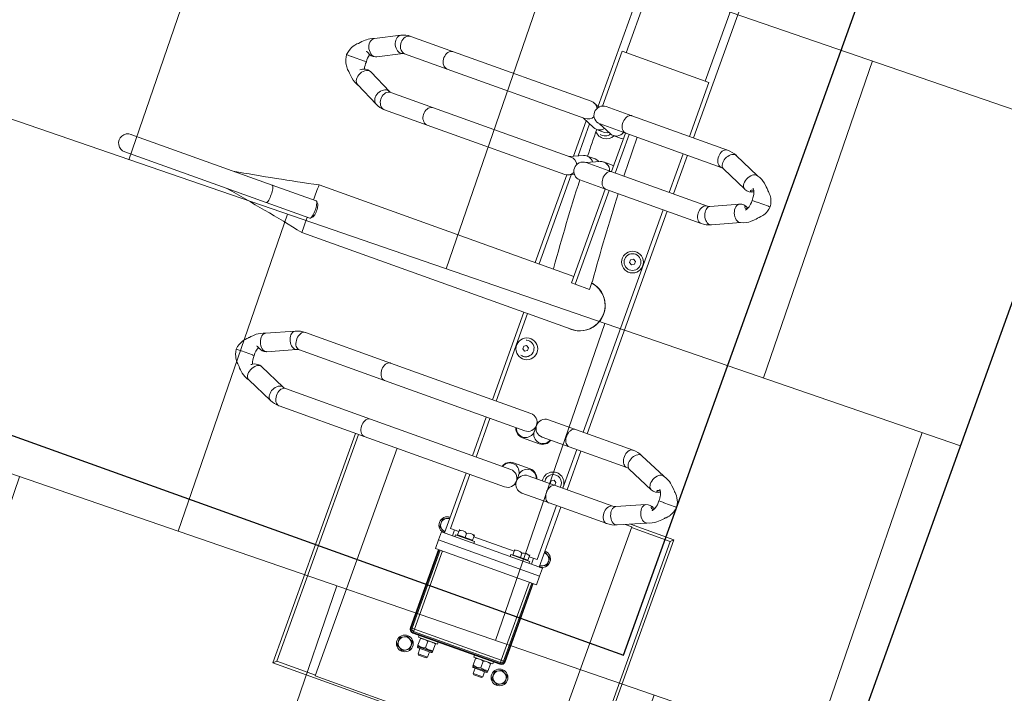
# Model space of a CAD drawing. Header units: metres. Extents: x 134157 to 138734, y 451157 to 455772.
# Tile 142 of 256: x 136406.363 to 136407.537, y 453384.84 to 453385.644. Entities that reach past the tile are written whole.
import ezdxf
from ezdxf import colors
from ezdxf.entities.mleader import LeaderData, LeaderLine
from ezdxf.math import Vec2, Vec3

# ---------------------------------------------------------------- set-up
doc = ezdxf.new("R2010")
doc.units = ezdxf.units.M
doc.linetypes.add('TR18X20__G2', pattern=[2.6, 1, -0.4, 0, -0.4, 0, -0.4, 0, -0.4])
doc.layers.add('-DR-alg-hulplijnen', color=210, linetype='Continuous', plot=False)
doc.layers.add('-DR-alg-hulplijnen aandachtspunten', color=210, linetype='Continuous', plot=False)
doc.layers.add('-DR-alg-hulplijnen kantverharding asflast nieuwe fietsstraat', color=7, linetype='Continuous', true_color=0xff9429, plot=False)
doc.layers.add('-DR-nw-gr-arc-gras', color=7, linetype='Continuous', true_color=0xb5d5a4)
for name, color, linetype in [('-DR-nw-inr-fietsparkeren Tulip Traverse', 2, 'Continuous'), ('-DR-nw-vh-band 18-20x25', 2, 'TR18X20__G2'), ('-DR-nw-vh-kantverharding', 3, 'Continuous'), ('VELOPA-FIG15', 1, 'Continuous'), ('VELOPA-FIG25', 1, 'Continuous')]:
    doc.layers.add(name, color=color, linetype=linetype)
doc.layers.add('-DR-nw-vh-arc-asfalt fietsstraat rood', color=7, linetype='Continuous', lineweight=9, true_color=0xdfbfc7)
doc.layers.add('-DR-nw-vh-arc-sbs kf bruinrood rabat halfsteens', color=7, linetype='Continuous', lineweight=9, true_color=0xb88485)
doc.layers.add('-DR-nw-vh-arc-tegels 300x300x45', color=253, linetype='Continuous', lineweight=9)
doc.styles.add('CE', font='txt', dxfattribs={"height": 1.8})

# ---------------------------------------------------------------- blocks, each defined once
blk = doc.blocks.new('Tulip Traverse voetplaat eenzijdig')
at = {"layer": '-DR-alg-hulplijnen', "ltscale": 30}
blk.add_lwpolyline([(3000, -1735), (3000, 190), (0, 190), (0, -1735)], close=True, dxfattribs=at)
at = {"layer": 'VELOPA-FIG15', "color": 252, "linetype": 'Continuous', "lineweight": 9}
for p, q in [((2945, -64), (2945, 64)), ((3055, 60), (3055, 59.3)), ((3055, 58), (3055, 59.3)), ((2322.5, 50), (2177.5, 50)), ((2935, 50), (2927.5, 50)), ((2956, 55), (3055, 55)), ((3055, 55), (3055, 58)), ((3055, 55), (3055, -55)), ((3058, 55), (3055, 55)), ((3059.3, 55), (3058, 55)), ((3060, 55), (3059.3, 55)), ((3073.5, 25.6), (3073.5, 44.4)), ((3073.5, -44.4), (3073.5, -25.6)), ((2322.5, -50), (2177.5, -50)), ((2935, -50), (2927.5, -50)), ((3055, -55), (2956, -55)), ((3055, -55), (3058, -55)), ((3055, -55), (3055, -58)), ((3055, -58), (3055, -59.3)), ((3059.3, -55), (3058, -55)), ((3060, -55), (3059.3, -55)), ((3055, -59.3), (3055, -60))]:
    blk.add_line(p, q, dxfattribs=at)
at = {"layer": 'VELOPA-FIG15', "color": 252, "linetype": 'Continuous', "lineweight": 9, "flags": 128}
for points in [[(2788.7, 121.5), (2788.4, 120.9), (2787.6, 119.9), (2786.5, 119.2), (2785.2, 118.6), (2783.6, 118.3), (2781.9, 118.2), (2780.1, 118.4), (2778.2, 118.8), (2776.3, 119.4), (2774.5, 120.2), (2772.9, 121.3), (2771.4, 122.4), (2770.2, 123.7), (2769.2, 125.1), (2768.6, 126.4), (2768.2, 127.8), (2768.2, 129.1), (2768.6, 130.3)], [(2836.3, 121.5), (2836.6, 120.9), (2837.4, 119.9), (2838.5, 119.2), (2839.8, 118.6), (2841.4, 118.3), (2843.1, 118.2), (2844.9, 118.4), (2846.8, 118.8), (2848.7, 119.4), (2850.5, 120.2), (2852.1, 121.3), (2853.6, 122.4), (2854.8, 123.7), (2855.8, 125.1), (2856.4, 126.4), (2856.8, 127.8), (2856.8, 129.1), (2856.4, 130.3)], [(2788, 118.1), (2787.8, 116.8), (2787.3, 115.5), (2786.4, 114.4), (2785.3, 113.3), (2783.9, 112.4), (2782.2, 111.7), (2780.4, 111.2), (2778.5, 110.9), (2776.5, 110.9), (2774.6, 111), (2772.7, 111.4), (2770.9, 112.1), (2769.4, 112.9), (2768.1, 113.8), (2767.1, 115), (2766.4, 116.2), (2766, 117.4), (2766, 118.1)], [(2837, 118.1), (2837.2, 116.8), (2837.7, 115.5), (2838.6, 114.4), (2839.7, 113.3), (2841.1, 112.4), (2842.8, 111.7), (2844.6, 111.2), (2846.5, 110.9), (2848.5, 110.9), (2850.4, 111), (2852.3, 111.4), (2854.1, 112.1), (2855.6, 112.9), (2856.9, 113.8), (2857.9, 115), (2858.6, 116.2), (2859, 117.4), (2859, 118.1)], [(2413.7, 106), (2413.4, 105.5), (2412.6, 104.5), (2411.5, 103.7), (2410.2, 103.1), (2408.6, 102.8), (2406.9, 102.7), (2405.1, 102.8), (2403.2, 103.2), (2401.3, 103.8), (2399.5, 104.7), (2397.9, 105.7), (2396.4, 106.9), (2395.2, 108.2), (2394.2, 109.6), (2393.6, 111), (2393.2, 112.4), (2393.2, 113.7), (2393.6, 114.9), (2393.6, 115)], [(2461.3, 106), (2461.6, 105.5), (2462.4, 104.5), (2463.5, 103.7), (2464.8, 103.1), (2466.4, 102.8), (2468.1, 102.7), (2469.9, 102.8), (2471.8, 103.2), (2473.7, 103.8), (2475.5, 104.7), (2477.1, 105.7), (2478.6, 106.9), (2479.8, 108.2), (2480.8, 109.6), (2481.4, 111), (2481.8, 112.4), (2481.8, 113.7), (2481.4, 114.9), (2481.4, 115)], [(2413, 102.9), (2412.8, 101.6), (2412.3, 100.3), (2411.4, 99.1), (2410.3, 98), (2408.9, 97.1), (2407.2, 96.4), (2405.4, 95.8), (2403.5, 95.5), (2401.5, 95.5), (2399.6, 95.7), (2397.7, 96.1), (2395.9, 96.7), (2394.4, 97.5), (2393.1, 98.5), (2392.1, 99.7), (2391.4, 100.9), (2391, 102.2), (2391, 102.9)], [(2462, 102.9), (2462.2, 101.6), (2462.7, 100.3), (2463.6, 99.1), (2464.7, 98), (2466.1, 97.1), (2467.8, 96.4), (2469.6, 95.8), (2471.5, 95.5), (2473.5, 95.5), (2475.4, 95.7), (2477.3, 96.1), (2479.1, 96.7), (2480.6, 97.5), (2481.9, 98.5), (2482.9, 99.7), (2483.6, 100.9), (2484, 102.2), (2484, 102.9)], [(2788, 45.1), (2787.8, 43.9), (2787.3, 42.6), (2786.4, 41.4), (2785.3, 40.4), (2783.9, 39.5), (2782.2, 38.8), (2780.4, 38.3), (2778.5, 38), (2776.5, 37.9), (2774.6, 38.1), (2772.7, 38.5), (2770.9, 39.1), (2769.4, 39.9), (2768.1, 40.9), (2767.1, 42), (2766.4, 43.2), (2766, 44.5), (2766, 45.1)], [(2837, 45.1), (2837.2, 43.9), (2837.7, 42.6), (2838.6, 41.4), (2839.7, 40.4), (2841.1, 39.5), (2842.8, 38.8), (2844.6, 38.3), (2846.5, 38), (2848.5, 37.9), (2850.4, 38.1), (2852.3, 38.5), (2854.1, 39.1), (2855.6, 39.9), (2856.9, 40.9), (2857.9, 42), (2858.6, 43.2), (2859, 44.5), (2859, 45.1)], [(2413, -18.1), (2412.8, -19.4), (2412.3, -20.7), (2411.4, -21.9), (2410.3, -23), (2408.9, -23.9), (2407.2, -24.6), (2405.4, -25.2), (2403.5, -25.5), (2401.5, -25.5), (2399.6, -25.3), (2397.7, -24.9), (2395.9, -24.3), (2394.4, -23.5), (2393.1, -22.5), (2392.1, -21.3), (2391.4, -20.1), (2391, -18.8), (2391, -18.1)], [(2462, -18.1), (2462.2, -19.4), (2462.7, -20.7), (2463.6, -21.9), (2464.7, -23), (2466.1, -23.9), (2467.8, -24.6), (2469.6, -25.2), (2471.5, -25.5), (2473.5, -25.5), (2475.4, -25.3), (2477.3, -24.9), (2479.1, -24.3), (2480.6, -23.5), (2481.9, -22.5), (2482.9, -21.3), (2483.6, -20.1), (2484, -18.8), (2484, -18.1)], [(2788, -189), (2787.8, -190.3), (2787.3, -191.6), (2786.4, -192.7), (2785.3, -193.8), (2783.9, -194.7), (2782.2, -195.4), (2780.4, -196), (2778.5, -196.3), (2776.5, -196.3), (2774.6, -196.1), (2772.7, -195.7), (2770.9, -195.1), (2769.4, -194.3), (2768.1, -193.3), (2767.1, -192.2), (2766.4, -190.9), (2766, -189.6), (2766, -189)], [(2837, -189), (2837.2, -190.3), (2837.7, -191.6), (2838.6, -192.7), (2839.7, -193.8), (2841.1, -194.7), (2842.8, -195.4), (2844.6, -196), (2846.5, -196.3), (2848.5, -196.3), (2850.4, -196.1), (2852.3, -195.7), (2854.1, -195.1), (2855.6, -194.3), (2856.9, -193.3), (2857.9, -192.2), (2858.6, -190.9), (2859, -189.6), (2859, -189)], [(2413, -244.2), (2412.8, -245.7), (2412.3, -247.1), (2411.4, -248.5), (2410.3, -249.7), (2408.9, -250.7), (2407.2, -251.6), (2405.4, -252.1), (2403.5, -252.5), (2401.5, -252.5), (2399.6, -252.3), (2397.7, -251.9), (2395.9, -251.2), (2394.4, -250.2), (2393.1, -249.1), (2392.1, -247.8), (2391.4, -246.4), (2391, -244.9), (2391, -244.2)], [(2462, -244.2), (2462.2, -245.7), (2462.7, -247.1), (2463.6, -248.5), (2464.7, -249.7), (2466.1, -250.7), (2467.8, -251.6), (2469.6, -252.1), (2471.5, -252.5), (2473.5, -252.5), (2475.4, -252.3), (2477.3, -251.9), (2479.1, -251.2), (2480.6, -250.2), (2481.9, -249.1), (2482.9, -247.8), (2483.6, -246.4), (2484, -244.9), (2484, -244.2)], [(2413, -298.2), (2412.8, -299.7), (2412.3, -301.2), (2411.4, -302.5), (2410.3, -303.7), (2408.9, -304.8), (2407.2, -305.6), (2405.4, -306.2), (2403.5, -306.5), (2401.5, -306.6), (2399.6, -306.4), (2397.7, -305.9), (2395.9, -305.2), (2394.4, -304.3), (2393.1, -303.1), (2392.1, -301.8), (2391.4, -300.4), (2391, -299), (2391, -298.2)], [(2414.1, -302.7), (2413.9, -304.2), (2413.4, -305.8), (2412.6, -307.3), (2411.5, -308.7), (2410.2, -310.1), (2408.6, -311.2), (2406.9, -312.2), (2405.1, -312.9), (2403.2, -313.4), (2401.3, -313.6), (2399.5, -313.5), (2397.9, -313.1), (2396.4, -312.5), (2395.2, -311.6), (2394.2, -310.6), (2393.8, -309.9)], [(2413.5, -300), (2413.9, -301.2), (2414.1, -302.7)], [(2461.5, -300), (2461.1, -301.2), (2460.9, -302.7)], [(2460.9, -302.7), (2461.1, -304.2), (2461.6, -305.8), (2462.4, -307.3), (2463.5, -308.7), (2464.8, -310.1), (2466.4, -311.2), (2468.1, -312.2), (2469.9, -312.9), (2471.8, -313.4), (2473.7, -313.6), (2475.5, -313.5), (2477.1, -313.1), (2478.6, -312.5), (2479.8, -311.6), (2480.8, -310.6), (2481.2, -309.9)], [(2462, -298.2), (2462.2, -299.7), (2462.7, -301.2), (2463.6, -302.5), (2464.7, -303.7), (2466.1, -304.8), (2467.8, -305.6), (2469.6, -306.2), (2471.5, -306.5), (2473.5, -306.6), (2475.4, -306.4), (2477.3, -305.9), (2479.1, -305.2), (2480.6, -304.3), (2481.9, -303.1), (2482.9, -301.8), (2483.6, -300.4), (2484, -299), (2484, -298.2)], [(2788, -296.7), (2787.8, -298.1), (2787.3, -299.3), (2786.4, -300.5), (2785.3, -301.6), (2783.9, -302.5), (2782.2, -303.2), (2780.4, -303.7), (2778.5, -304), (2776.5, -304.1), (2774.6, -303.9), (2772.7, -303.5), (2770.9, -302.9), (2769.4, -302.1), (2768.1, -301.1), (2767.1, -299.9), (2766.4, -298.7), (2766, -297.4), (2766, -296.7)], [(2789.1, -301.9), (2788.9, -303.2), (2788.4, -304.6), (2787.6, -306), (2786.5, -307.3), (2785.2, -308.6), (2783.6, -309.7), (2781.9, -310.6), (2780.1, -311.4), (2778.2, -311.9), (2776.3, -312.1), (2774.5, -312.2), (2772.9, -312), (2771.4, -311.5), (2770.2, -310.8), (2769.2, -309.9), (2768.6, -308.9)], [(2788.7, -300), (2788.9, -300.6), (2789.1, -301.9)], [(2836.3, -300), (2836.1, -300.6), (2835.9, -301.9)], [(2835.9, -301.9), (2836.1, -303.2), (2836.6, -304.6), (2837.4, -306), (2838.5, -307.3), (2839.8, -308.6), (2841.4, -309.7), (2843.1, -310.6), (2844.9, -311.4), (2846.8, -311.9), (2848.7, -312.1), (2850.5, -312.2), (2852.1, -312), (2853.6, -311.5), (2854.8, -310.8), (2855.8, -309.9), (2856.4, -308.9)], [(2837, -296.7), (2837.2, -298.1), (2837.7, -299.3), (2838.6, -300.5), (2839.7, -301.6), (2841.1, -302.5), (2842.8, -303.2), (2844.6, -303.7), (2846.5, -304), (2848.5, -304.1), (2850.4, -303.9), (2852.3, -303.5), (2854.1, -302.9), (2855.6, -302.1), (2856.9, -301.1), (2857.9, -299.9), (2858.6, -298.7), (2859, -297.4), (2859, -296.7)], [(2625, -390.9), (2623, -391), (2621.1, -391.1), (2619.4, -391.3), (2617.8, -391.6), (2616.4, -391.9), (2615.3, -392.3), (2614.5, -392.8), (2614.1, -393.2), (2614, -393.6)], [(2636, -393.6), (2635.9, -393.2), (2635.5, -392.8), (2634.7, -392.3), (2633.6, -391.9), (2632.2, -391.6), (2630.6, -391.3), (2628.9, -391.1), (2627, -391), (2625, -390.9)]]:
    blk.add_lwpolyline(points, dxfattribs=at)
at = {"layer": 'VELOPA-FIG25', "color": 252, "linetype": 'Continuous', "lineweight": 9}
for p, q in [((2850, 200), (2850, 145)), ((2853.5, 196.5), (2850, 200)), ((3150, 200), (2850, 200)), ((3150, -200), (3150, 200)), ((2812.5, 188.4), (2812.5, 190)), ((2812.5, 188), (2812.5, 188.4)), ((2812.5, 174), (2812.5, 188)), ((2853.5, 196.5), (2853.5, 147.5)), ((3146.5, 196.5), (2853.5, 196.5)), ((2437.5, 172), (2437.5, 173.7)), ((2437.5, 171.6), (2437.5, 172)), ((2437.5, 157.2), (2437.5, 171.6)), ((2812.5, 174), (2812.5, 173.7)), ((2812.5, 173.7), (2812.5, 167.5)), ((2437.5, 157.2), (2437.5, 156.9)), ((2437.5, 156.9), (2437.5, 150.7)), ((2782.8, 163), (2768.6, 130.3)), ((2788.7, 121.5), (2803.1, 154.4)), ((2821.9, 154.4), (2836.3, 121.5)), ((2856.4, 130.3), (2842.2, 163)), ((2407.9, 147), (2393.6, 115)), ((2481.4, 115), (2467.1, 147)), ((2852.5, 147.5), (2852.5, 139.3)), ((3147.5, 147.5), (2852.5, 147.5)), ((3147.5, -147.5), (3147.5, 147.5)), ((2413.7, 106), (2428, 138.2)), ((2447, 138.2), (2461.3, 106)), ((2766, 118.1), (2766, 45.1)), ((2788, 45.1), (2788, 118.1)), ((2837, 118.1), (2837, 45.1)), ((2859, 45.1), (2859, 118.1)), ((2391, 102.9), (2391, -18.1)), ((2413, -18.1), (2413, 102.9)), ((2462, 102.9), (2462, -18.1)), ((2484, -18.1), (2484, 102.9)), ((2391, 60), (2109, 60)), ((2462, 60), (2413, 60)), ((2766, 60), (2484, 60)), ((2837, 60), (2788, 60)), ((2935, 60), (2859, 60)), ((2929.6, 68), (2920.4, 68)), ((2935, -64), (2935, 64)), ((2935, 64), (2945, 64)), ((2945, 64), (2956, 64)), ((2956, -64), (2956, 64)), ((3055, 60), (2956, 60)), ((3055, 59.3), (2956, 59.3)), ((3079.6, 68), (3070.4, 68)), ((2391, 54.7), (2322.5, 54.7)), ((2322.5, 54.7), (2322.5, -55.3)), ((2462, 54.7), (2413, 54.7)), ((2766, 54.7), (2484, 54.7)), ((2837, 54.7), (2788, 54.7)), ((2927.5, 54.7), (2859, 54.7)), ((2927.5, 44.5), (2927.5, 54.7)), ((2935, 47), (2932.5, 47)), ((2932.5, 23), (2932.5, 47)), ((3055, 58), (2956, 58)), ((3058, -55), (3058, 55)), ((3059.3, -55), (3059.3, 55)), ((3060, 55), (3060, -55)), ((3062.5, 47), (3060, 47)), ((3062.5, 47), (3062.5, 23)), ((3070.4, 52), (3079.6, 52)), ((2551.5, 41.5), (2553.3, 44.5)), ((2553.3, 38.5), (2551.5, 41.5)), ((2553.3, 44.5), (2556.7, 44.5)), ((2556.7, 38.5), (2553.3, 38.5)), ((2556.7, 44.5), (2558.5, 41.5)), ((2558.5, 41.5), (2556.7, 38.5)), ((2766, 45.1), (2766, 10.8)), ((2788, 10.8), (2788, 45.1)), ((2831.5, 41.5), (2833.3, 44.5)), ((2833.3, 38.5), (2831.5, 41.5)), ((2833.3, 44.5), (2836.7, 44.5)), ((2836.7, 38.5), (2833.3, 38.5)), ((2836.7, 44.5), (2837, 44)), ((2837, 39), (2836.7, 38.5)), ((2837, 45.1), (2837, 10.8)), ((2859, 10.8), (2859, 45.1)), ((2925, 44.5), (2925, 44.5)), ((2926.5, 44.5), (2925, 44.5)), ((2931.8, 44.5), (2926.5, 44.5)), ((2932.5, 44.5), (2931.8, 44.5)), ((2931.8, 44.5), (2931.8, 39.7)), ((2931.8, 39.7), (2931.8, 35)), ((3062.5, 44.5), (3062.5, 44.5)), ((3063.2, 44.5), (3062.5, 44.5)), ((3063, 41), (3062.5, 41)), ((3071.8, 44.5), (3063.2, 44.5)), ((3071.8, 44.5), (3072.5, 44.5)), ((3072.5, 44.5), (3072.5, 44.5)), ((3073.5, 44.4), (3072.5, 44.4)), ((3074.5, 26.6), (3074.5, 43.4)), ((3081.2, 41), (3074.5, 41)), ((3082.5, 39.7), (3081.2, 41)), ((3081.2, 29), (3081.2, 41)), ((3082.5, 30.2), (3082.5, 39.7)), ((2925, 25.5), (2925, 25.5)), ((2925, 25.5), (2926.5, 25.5)), ((2926.5, 35), (2931.8, 35)), ((2931.8, 25.5), (2926.5, 25.5)), ((2927.5, -25.5), (2927.5, 25.5)), ((2931.8, 35), (2931.8, 30.2)), ((2931.8, 30.2), (2931.8, 25.5)), ((2931.8, 25.5), (2932.5, 25.5)), ((3062.5, 29), (3063, 29)), ((3062.5, 25.5), (3062.5, 25.5)), ((3063.2, 25.5), (3062.5, 25.5)), ((3071.8, 35), (3063.2, 35)), ((3071.8, 25.5), (3063.2, 25.5)), ((3071.8, 25.5), (3072.5, 25.5)), ((3072.5, 25.6), (3073.5, 25.6)), ((3072.5, 25.5), (3072.5, 25.5)), ((3074.5, 29), (3081.2, 29)), ((3081.2, 29), (3082.5, 30.2)), ((2932.5, 23), (2935, 23)), ((3060, 23), (3062.5, 23)), ((2593, 4.2), (2603, 4.2)), ((2603, -13.7), (2603, 4.2)), ((2772.7, 0.6), (2772.7, -1.1)), ((2796.7, -10.8), (2796.7, 10.2)), ((2828.3, 10.2), (2828.3, -10.8)), ((2852.3, -1.1), (2852.3, 0.6)), ((2655.2, -341.2), (2655.2, -0.1)), ((2766, -11.3), (2766, -189)), ((2777, -0.3), (2784.5, -0.3)), ((2784.7, -0.3), (2784.5, -0.3)), ((2788, -189), (2788, -11.3)), ((2837, -11.3), (2837, -189)), ((2840.5, -0.3), (2840.3, -0.3)), ((2840.5, -0.3), (2848, -0.3)), ((2859, -189), (2859, -11.3)), ((2391, -18.1), (2391, -50.6)), ((2413, -13.7), (2462, -13.7)), ((2413, -50.6), (2413, -18.1)), ((2413, -18.6), (2462, -18.6)), ((2420.7, -31.3), (2420.7, -21.2)), ((2454.3, -21.2), (2454.3, -31.3)), ((2462, -18.1), (2462, -50.6)), ((2484, -13.7), (2603, -13.7)), ((2484, -50.6), (2484, -18.1)), ((2484, -18.6), (2603, -18.6)), ((2594.8, -18.6), (2594.8, -341.1)), ((2603, -13.7), (2603, -18.6)), ((2935, -23), (2932.5, -23)), ((2932.5, -47), (2932.5, -23)), ((3062.5, -23), (3060, -23)), ((3062.5, -23), (3062.5, -47)), ((2925, -25.5), (2925, -25.5)), ((2926.5, -25.5), (2925, -25.5)), ((2931.8, -25.5), (2926.5, -25.5)), ((2926.5, -35), (2931.8, -35)), ((2932.5, -25.5), (2931.8, -25.5)), ((2931.8, -25.5), (2931.8, -30.2)), ((2931.8, -30.2), (2931.8, -35)), ((2931.8, -35), (2931.8, -39.8)), ((3062.5, -25.5), (3062.5, -25.5)), ((3063.2, -25.5), (3062.5, -25.5)), ((3063, -29), (3062.5, -29)), ((3071.8, -25.5), (3063.2, -25.5)), ((3071.8, -35), (3063.2, -35)), ((3071.8, -25.5), (3072.5, -25.5)), ((3072.5, -25.5), (3072.5, -25.5)), ((3073.5, -25.6), (3072.5, -25.6)), ((3074.5, -43.4), (3074.5, -26.6)), ((3081.2, -29), (3074.5, -29)), ((3082.5, -30.2), (3081.2, -29)), ((3081.2, -41), (3081.2, -29)), ((3082.5, -39.8), (3082.5, -30.2)), ((2413, -51.2), (2419.8, -35.5)), ((2420.7, -52.2), (2420.7, -42.1)), ((2454.3, -42.1), (2454.3, -52.2)), ((2455.2, -35.5), (2462, -51.2)), ((2594.8, -44.5), (2593, -44.5)), ((2691.5, -43.5), (2693.3, -40.5)), ((2693.3, -46.5), (2691.5, -43.5)), ((2693.3, -40.5), (2696.7, -40.5)), ((2696.7, -46.5), (2693.3, -46.5)), ((2696.7, -40.5), (2698.5, -43.5)), ((2698.5, -43.5), (2696.7, -46.5)), ((2925, -44.5), (2925, -44.5)), ((2925, -44.5), (2926.5, -44.5)), ((2931.8, -44.5), (2926.5, -44.5)), ((2927.5, -55.3), (2927.5, -44.5)), ((2931.8, -39.8), (2931.8, -44.5)), ((2931.8, -44.5), (2932.5, -44.5)), ((3062.5, -41), (3063, -41)), ((3062.5, -44.5), (3062.5, -44.5)), ((3063.2, -44.5), (3062.5, -44.5)), ((3071.8, -44.5), (3063.2, -44.5)), ((3071.8, -44.5), (3072.5, -44.5)), ((3072.5, -44.4), (3073.5, -44.4)), ((3072.5, -44.5), (3072.5, -44.5)), ((3074.5, -41), (3081.2, -41)), ((3081.2, -41), (3082.5, -39.8)), ((2322.5, -55.3), (2392, -55.3)), ((2413, -72.1), (2419.8, -56.4)), ((2455.2, -56.4), (2462, -72.1)), ((2655.2, -55.3), (2766, -55.3)), ((2788, -55.3), (2837, -55.3)), ((2859, -55.3), (2927.5, -55.3)), ((2932.5, -47), (2935, -47)), ((3055, -58), (2956, -58)), ((3060, -47), (3062.5, -47)), ((3079.6, -52), (3070.4, -52)), ((2394, -60), (2109, -60)), ((2391, -69.9), (2391, -244.2)), ((2394.8, -58.9), (2391.9, -65.6)), ((2413, -244.2), (2413, -69.9)), ((2459.9, -67.3), (2415.1, -67.3)), ((2457.8, -62.4), (2417.2, -62.4)), ((2462, -69.9), (2462, -244.2)), ((2483.1, -65.6), (2480.2, -58.9)), ((2594.8, -62.4), (2481.7, -62.4)), ((2594.8, -67.3), (2483.7, -67.3)), ((2484, -244.2), (2484, -69.9)), ((2766, -60), (2655.2, -60)), ((2837, -60), (2788, -60)), ((2935, -60), (2859, -60)), ((2920.4, -68), (2929.6, -68)), ((2935, -64), (2945, -64)), ((2945, -64), (2956, -64)), ((2956, -59.3), (3055, -59.3)), ((3055, -60), (2956, -60)), ((3070.4, -68), (3079.6, -68)), ((2859, -147.5), (3147.5, -147.5)), ((3146.5, -196.5), (3146.5, -147.5)), ((2766, -189), (2766, -296.7)), ((2788, -296.7), (2788, -189)), ((2837, -189), (2837, -296.7)), ((2859, -296.7), (2859, -189)), ((2859, -196.5), (3146.5, -196.5)), ((3146.5, -196.5), (3150, -200)), ((2859, -200), (3150, -200)), ((2391, -244.2), (2391, -298.2)), ((2413, -298.2), (2413, -244.2)), ((2462, -244.2), (2462, -298.2)), ((2484, -298.2), (2484, -244.2)), ((2427.8, -328.3), (2413.5, -300)), ((2461.5, -300), (2447.2, -328.3)), ((2803.1, -332.4), (2788.7, -300)), ((2836.3, -300), (2821.9, -332.4)), ((2393.8, -309.9), (2408.2, -338.2)), ((2466.8, -338.2), (2481.2, -309.9)), ((2768.6, -308.9), (2782.9, -341.3)), ((2842.1, -341.3), (2856.4, -308.9)), ((2428.1, -329), (2427.9, -328.4)), ((2447.1, -328.4), (2446.9, -329.1)), ((2437.5, -339.9), (2437.5, -337.9)), ((2437.5, -339.9), (2437.5, -340.3)), ((2437.5, -356.6), (2437.5, -340.3)), ((2614, -338.1), (2614, -393.6)), ((2616.8, -335.1), (2614.3, -337.4)), ((2635.7, -337.4), (2633.2, -335.1)), ((2636, -393.6), (2636, -338.1)), ((2803.2, -332.7), (2803.1, -332.4)), ((2821.9, -332.4), (2821.8, -332.7)), ((2812.5, -346.7), (2812.5, -345)), ((2812.5, -346.7), (2812.5, -347.1)), ((2812.5, -361.4), (2812.5, -347.1)), ((2437.5, -357), (2437.5, -356.6)), ((2437.5, -363), (2437.5, -357)), ((2812.5, -361.7), (2812.5, -361.4)), ((2812.5, -367.9), (2812.5, -361.7)), ((2614, -393.6), (2614, -572.7)), ((2636, -393.6), (2636, -572.7))]:
    blk.add_line(p, q, dxfattribs=at)
at = {"layer": 'VELOPA-FIG25', "color": 252, "linetype": 'Continuous', "lineweight": 9, "flags": 128}
for points in [[(2812.5, 190), (2809.1, 189.5), (2806.3, 188.7), (2803.8, 187.6), (2802.1, 186.7), (2801, 186.1), (2800.5, 185.7), (2799.7, 185.2), (2798.1, 183.9), (2796.5, 182.3), (2795.9, 181.5), (2795.2, 180.9), (2793.9, 179.8), (2792.5, 178.5), (2790.2, 176.1), (2788, 173.6), (2786.6, 171.5), (2785.1, 169), (2783.7, 166), (2782.6, 162.3)], [(2842.4, 162.3), (2841.3, 166), (2839.9, 169), (2838.4, 171.5), (2837, 173.6), (2834.1, 176.9), (2832.5, 178.5), (2831.1, 179.8), (2830.4, 180.4), (2829.8, 180.9), (2829.1, 181.5), (2828.5, 182.3), (2826.9, 183.9), (2825.3, 185.2), (2824.2, 186), (2823.5, 186.4), (2822.4, 187), (2820.8, 187.8), (2818.7, 188.7), (2815.9, 189.5), (2812.5, 190)], [(2437.5, 173.7), (2434.2, 173.2), (2431.6, 172.5), (2429.7, 171.7), (2427.6, 170.8), (2426.1, 169.9), (2424.7, 168.9), (2422.8, 167.3), (2421.1, 165.5), (2420.4, 164.7), (2419.7, 164.2), (2418.2, 162.9), (2416.5, 161.2), (2413.2, 157.6), (2411.8, 155.7), (2410.3, 153.2), (2408.8, 150.1), (2407.6, 146.2)], [(2467.4, 146.2), (2466.2, 150.1), (2464.7, 153.2), (2463.2, 155.7), (2461.8, 157.6), (2458.5, 161.2), (2456.8, 162.9), (2455.3, 164.2), (2454.6, 164.7), (2453.9, 165.5), (2452.2, 167.3), (2450.3, 168.9), (2448.9, 169.9), (2447.4, 170.8), (2445.3, 171.7), (2443.4, 172.5), (2440.8, 173.2), (2437.5, 173.7)], [(2801.7, 165.8), (2802.2, 164.9), (2802.7, 163.8), (2803, 162.7), (2803, 162), (2802.9, 161.5), (2802.6, 161.3), (2802.1, 161.4), (2801.5, 161.9), (2801, 162.6), (2800.8, 163.7), (2800.7, 164.7), (2800.7, 165.2)], [(2812.5, 167.4), (2815.1, 167.6), (2817.4, 167.4), (2819.3, 167.1), (2820.8, 166.7), (2823.1, 165.9), (2825, 164.8), (2825.7, 164.2), (2826.1, 163.9), (2826.2, 163.8), (2826.2, 163.9)], [(2822, 162.2), (2822.1, 161.6), (2822.3, 161.4), (2822.8, 161.4), (2823.4, 161.7), (2824, 162.5), (2824.2, 163.6), (2824.3, 164.7), (2824.3, 165.2)], [(2782.7, 162.3), (2782.6, 161.4), (2782.8, 159.9), (2783.3, 158.4), (2784.3, 156.9), (2785.6, 155.5), (2787.2, 154.2), (2789, 153.1), (2791, 152.2), (2793, 151.6), (2795, 151.2), (2797, 151.1), (2798.8, 151.4), (2800.4, 151.9), (2801.7, 152.6), (2802.7, 153.6), (2803.1, 154.5)], [(2842.3, 162.3), (2842.5, 161.4), (2842.3, 159.9), (2841.7, 158.4), (2840.7, 156.9), (2839.4, 155.5), (2837.8, 154.2), (2836, 153.1), (2834, 152.2), (2832, 151.6), (2830, 151.2), (2828, 151.1), (2826.2, 151.4), (2824.6, 151.9), (2823.3, 152.6), (2822.3, 153.6), (2821.9, 154.5)], [(2407.7, 146.2), (2407.6, 145.2), (2407.8, 143.7), (2408.3, 142.2), (2409.3, 140.7), (2410.6, 139.3), (2412.2, 137.9), (2414, 136.8), (2416, 135.9), (2418, 135.3), (2420, 134.9), (2422, 134.9), (2423.8, 135.1), (2425.4, 135.7), (2426.7, 136.5), (2427.7, 137.5), (2428, 138.3)], [(2423.5, 147), (2423.5, 147), (2423.6, 147.1), (2424, 147.4), (2424.7, 147.9), (2425.6, 148.5), (2426.8, 149.1), (2428.2, 149.7), (2429.8, 150.1), (2431.8, 150.5), (2434.4, 150.8), (2437.5, 150.7)], [(2427, 149.2), (2427.2, 148.8), (2427.7, 147.7), (2428, 146.6), (2428, 145.8), (2427.9, 145.3), (2427.6, 145.1), (2427.1, 145.2), (2426.5, 145.6), (2426, 146.3), (2425.8, 147.3), (2425.7, 148.4), (2425.7, 148.5)], [(2437.5, 150.7), (2440.1, 150.8), (2442.4, 150.6), (2444.3, 150.4), (2445.8, 150), (2448.1, 149.2), (2450, 148.1), (2450.7, 147.6), (2451.1, 147.3), (2451.3, 147.2), (2451.3, 147.2)], [(2447, 146), (2447.1, 145.4), (2447.3, 145.1), (2447.8, 145.1), (2448.4, 145.4), (2449, 146.2), (2449.2, 147.3), (2449.3, 148.4), (2449.3, 148.5)], [(2467.3, 146.2), (2467.5, 145.2), (2467.3, 143.7), (2466.7, 142.2), (2465.7, 140.7), (2464.4, 139.3), (2462.8, 137.9), (2461, 136.8), (2459, 135.9), (2457, 135.3), (2455, 134.9), (2453, 134.9), (2451.2, 135.1), (2449.6, 135.7), (2448.3, 136.5), (2447.3, 137.5), (2447, 138.3)], [(2920.4, 68), (2919.4, 66.3), (2918.4, 64.5), (2916.9, 61.9), (2915.8, 60)], [(2934.2, 60), (2933.3, 61.7), (2932.2, 63.5), (2930.7, 66.1), (2929.6, 68)], [(3070.4, 68), (3069.4, 66.3), (3068.4, 64.5), (3066.9, 61.9), (3065.8, 60)], [(3065.8, 60), (3066.7, 58.3), (3067.8, 56.5), (3069.3, 53.9), (3070.4, 52)], [(3084.2, 60), (3083.3, 61.7), (3082.2, 63.5), (3080.7, 66.1), (3079.6, 68)], [(3079.6, 52), (3080.6, 53.7), (3081.6, 55.5), (3083.1, 58.1), (3084.2, 60)], [(3063.2, 44.5), (3062.6, 41.3), (3062.6, 41)], [(3072.4, 41), (3072.4, 41.5), (3071.8, 44.5)], [(3062.6, 29), (3062.6, 28.5), (3063.2, 25.5)], [(3071.8, 25.5), (3072.4, 28.7), (3072.4, 29)], [(2420.6, -21.2), (2420.7, -21.1), (2420.2, -18.6)], [(2454.4, -21.2), (2454.3, -21.1), (2454.8, -18.6)], [(2700, -34.8), (2698.3, -34), (2696.4, -33.6), (2694.5, -33.5), (2692.6, -33.8), (2690.8, -34.4), (2689.2, -35.4), (2687.8, -36.6), (2686.6, -38.1), (2685.7, -39.8), (2685.2, -41.6), (2685, -43.5), (2685.2, -45.4), (2685.4, -46.2), (2685.2, -45.4), (2685, -43.5), (2685.2, -41.6), (2685.7, -39.8), (2686.6, -38.1), (2687.8, -36.6), (2689.2, -35.4), (2690.8, -34.4), (2692.6, -33.8), (2694.5, -33.5), (2696.4, -33.6), (2698.3, -34), (2700, -34.8), (2701.5, -35.9), (2702.9, -37.3), (2703.9, -38.9), (2704.6, -40.7), (2705, -42.5), (2705, -44.5), (2704.6, -46.2)], [(3063.2, -25.5), (3062.6, -28.7), (3062.6, -29)], [(3072.4, -29), (3072.4, -28.5), (3071.8, -25.5)], [(2419.1, -37), (2420.1, -38.6), (2420.6, -42.1)], [(2455.9, -37), (2454.9, -38.6), (2454.4, -42.1)], [(3062.6, -41), (3062.6, -41.5), (3063.2, -44.5)], [(3071.8, -44.5), (3072.4, -41.3), (3072.4, -41)], [(2394.1, -60.4), (2393.9, -59.5), (2393.7, -57.8)], [(3070.4, -52), (3069.4, -53.7), (3068.4, -55.5), (3066.9, -58.1), (3065.8, -60)], [(3084.2, -60), (3083.3, -58.3), (3082.2, -56.5), (3080.7, -53.9), (3079.6, -52)], [(2915.8, -60), (2916.7, -61.7), (2917.8, -63.5), (2919.3, -66.1), (2920.4, -68)], [(2929.6, -68), (2930.6, -66.3), (2931.6, -64.5), (2933.1, -61.9), (2934.2, -60)], [(3065.8, -60), (3066.7, -61.7), (3067.8, -63.5), (3069.3, -66.1), (3070.4, -68)], [(3079.6, -68), (3080.6, -66.3), (3081.6, -64.5), (3083.1, -61.9), (3084.2, -60)], [(2428.5, -331.1), (2428.3, -329.5), (2427.8, -328.3)], [(2446.6, -331.1), (2446.8, -329.5), (2447.2, -328.3)], [(2408.1, -338), (2408.8, -340.4), (2410.2, -343.1), (2411.5, -345.1), (2412.6, -346.5), (2413.6, -347.8), (2415, -349.4), (2416.7, -351), (2418.5, -352.6), (2420, -354.2), (2421.3, -355.6), (2422.5, -356.8), (2423.4, -357.5), (2424.3, -358.2), (2425.6, -359.1), (2427.5, -360.2), (2429.4, -361), (2431.6, -361.8), (2434.4, -362.5), (2437.5, -363)], [(2408.2, -338.2), (2408.3, -338.5), (2409.3, -339.8), (2410.6, -340.8), (2412.2, -341.5), (2414, -341.9), (2416, -341.9), (2418, -341.6), (2420, -341), (2422, -340.2), (2423.8, -339), (2425.4, -337.6), (2426.7, -336.1), (2427.7, -334.4), (2428.3, -332.7), (2428.5, -331.1)], [(2426.9, -339.6), (2426.6, -340.1), (2426, -341.1), (2425.8, -341.8), (2425.7, -342), (2425.7, -341.8), (2425.8, -341.3), (2425.8, -340.6)], [(2437.5, -363), (2440.4, -362.6), (2443, -361.9), (2445.1, -361.2), (2446.9, -360.4), (2448.8, -359.4), (2450.2, -358.6), (2451.2, -357.9), (2453.6, -355.8), (2455.4, -353.8), (2456.2, -352.9), (2457.2, -352), (2458.4, -351), (2459.7, -349.7), (2461.4, -347.8), (2463.5, -345.1), (2465, -342.8), (2466.3, -340.1), (2467, -338)], [(2466.8, -338.2), (2466.7, -338.5), (2465.7, -339.8), (2464.4, -340.8), (2462.8, -341.5), (2461, -341.9), (2459, -341.9), (2457, -341.6), (2455, -341), (2453, -340.2), (2451.2, -339), (2449.6, -337.6), (2448.3, -336.1), (2447.3, -334.4), (2446.8, -332.7), (2446.6, -331.1)], [(2625, -335.4), (2623, -335.4), (2621.1, -335.6), (2619.4, -335.8), (2617.8, -336.1), (2616.4, -336.4), (2615.3, -336.8), (2614.5, -337.2), (2614.1, -337.7), (2614, -338.1)], [(2616.8, -335.1), (2616.9, -335), (2617.6, -334.6), (2618.7, -334.3), (2620, -334), (2621.5, -333.8), (2623.2, -333.6), (2625, -333.6)], [(2625, -333.6), (2626.8, -333.6), (2628.5, -333.8), (2630, -334), (2631.3, -334.3), (2632.4, -334.6), (2633.1, -335), (2633.2, -335.1)], [(2636, -338.1), (2635.9, -337.7), (2635.5, -337.2), (2634.7, -336.8), (2633.6, -336.4), (2632.2, -336.1), (2630.6, -335.8), (2628.9, -335.6), (2627, -335.4), (2625, -335.4)], [(2783, -341.3), (2783.3, -342), (2784.3, -343.1), (2785.6, -343.9), (2787.2, -344.4), (2789, -344.6), (2791, -344.6), (2793, -344.2), (2795, -343.6), (2797, -342.7), (2798.8, -341.5), (2800.4, -340.2), (2801.7, -338.8), (2802.7, -337.3), (2803.3, -335.8), (2803.5, -334.3)], [(2803.5, -334.3), (2803.3, -332.9), (2803, -332.4)], [(2821.7, -333.1), (2821.2, -335), (2821, -337.3), (2821.3, -339.4), (2821.8, -341.1), (2822.9, -343.5), (2823.4, -344.3), (2823.8, -344.9), (2824, -345.3), (2824, -345.3)], [(2821.6, -334.3), (2821.8, -332.9), (2822, -332.4)], [(2842, -341.3), (2841.7, -342), (2840.7, -343.1), (2839.4, -343.9), (2837.8, -344.4), (2836, -344.6), (2834, -344.6), (2832, -344.2), (2830, -343.6), (2828, -342.7), (2826.2, -341.5), (2824.6, -340.2), (2823.3, -338.8), (2822.3, -337.3), (2821.8, -335.8), (2821.6, -334.3)], [(2782.9, -341.1), (2783.7, -344), (2785.1, -347), (2786.6, -349.5), (2787.9, -351.4), (2790.9, -354.8), (2792.5, -356.4), (2794, -357.7), (2794.6, -358.3), (2795.2, -358.8), (2795.8, -359.4), (2796.5, -360.2), (2798.1, -361.8), (2799.7, -363.1), (2800.8, -363.9), (2801.5, -364.3), (2802.6, -364.9), (2804.2, -365.7), (2806.3, -366.6), (2809.1, -367.4), (2812.5, -367.9)], [(2802.3, -342.7), (2802.2, -342.9), (2801.6, -343.9), (2801, -345.1), (2800.8, -345.9), (2800.7, -346.2), (2800.7, -346.2)], [(2812.5, -367.9), (2815.9, -367.4), (2818.7, -366.6), (2821.2, -365.5), (2822.9, -364.7), (2824, -364), (2824.5, -363.6), (2825.3, -363.1), (2826.9, -361.8), (2828.5, -360.2), (2829.2, -359.4), (2829.8, -358.8), (2830.4, -358.3), (2831, -357.7), (2832.5, -356.4), (2834.1, -354.8), (2837.1, -351.4), (2838.5, -349.5), (2839.9, -347), (2841.3, -344), (2842.1, -341.1)]]:
    blk.add_lwpolyline(points, dxfattribs=at)
at = {"layer": 'VELOPA-FIG25', "color": 252, "linetype": 'Continuous', "lineweight": 9}
for centre, radius in [((3075, 60), 10), ((3075, 60), 7.99), ((2555, 41.5), 13), ((2555, 41.5), 10), ((2695, -42), 13), ((3075, -60), 10), ((3075, -60), 7.99)]:
    blk.add_circle(centre, radius, dxfattribs=at)
for centre, radius, start, end in [((2810, 149.1), 18.5, 82.1107, 127.3754), ((2791.7, 159), 12.3, 338.4992, 33.8567), ((2831.6, 158.8), 10.6, 147.1939, 204.3385), ((2829.5, 161.4), 7.59, 145.259, 174.2319), ((2416.8, 142.9), 12.2, 337.8613, 31.5545), ((2456.5, 142.7), 10.6, 146.3888, 204.8402), ((2453.7, 145.5), 6.81, 146.8801, 175.2455), ((2796.4, 118), 30.4, 156.2878, 179.9032), ((2828.5, 118), 30.5, 0.1353, 23.6737), ((2796.4, 118), 8.35, 155.7767, 179.7133), ((2828.5, 118), 8.53, 0.5438, 23.9662), ((2420.6, 102.9), 29.6, 155.7871, 179.8918), ((2420.6, 102.9), 7.55, 155.1689, 179.649), ((2454.3, 102.8), 7.74, 0.6599, 24.5221), ((2454.3, 102.8), 29.7, 0.1503, 24.1702), ((2925, 60), 10, 0, 180), ((2925, 60), 7.99, 0, 180), ((3055, 55), 5, 0, 90), ((3055, 55), 4.33, 0, 90), ((2835, 41.5), 13, 81.1456, 278.8544), ((2835, 41.5), 10, 78.4571, 281.5429), ((3055, 55), 3, 0, 90), ((2933.7, 39.7), 8.65, 146.7092, 213.2908), ((2933.7, 39.7), 8.65, 146.7092, 213.2908), ((3078.4, 39.7), 15.9, 162.623, 197.377), ((3056.6, 39.7), 15.9, 342.623, 17.377), ((3073.5, 43.4), 1, 0, 90), ((2625, -0.3), 30.5, 351.3116, 171.5322), ((2625, 0), 30.1, 359.7685, 171.8778), ((2933.7, 30.2), 8.65, 146.7092, 213.2908), ((2933.7, 30.2), 8.65, 146.7092, 213.2908), ((3078.4, 30.2), 15.9, 162.623, 197.377), ((3056.6, 30.2), 15.9, 342.623, 17.377), ((3073.5, 26.6), 1, 270, 0), ((2784.6, 10.7), 11, 269.9037, 72.138), ((2784.7, 10.2), 12, 0, 73.7845), ((2840.4, 10.2), 12, 106.2055, 180), ((2840.4, 10.7), 11, 107.862, 270.0963), ((2401.8, 2374.2), 2377.6, 271.9815, 274.6127), ((2777, 10.8), 11, 180, 0), ((2848, 10.8), 11, 180, 0), ((2393.9, 2582.8), 2586.4, 270.4234, 271.5091), ((2777, -11.3), 11, 0, 180), ((2784.7, -11.2), 11, 287.5246, 90.0271), ((2784.7, -10.8), 12, 286.2155, 0), ((2840.4, -10.8), 12, 180, 253.7945), ((2840.3, -11.2), 11, 89.9725, 252.4757), ((2848, -11.3), 11, 0, 180), ((2409.9, -31.2), 10.8, 336.647, 73.2243), ((2465.1, -31.2), 10.8, 106.7757, 203.353), ((2415, -43.5), 10, 344.534, 60), ((2415, -42), 13, 308.5211, 64.2094), ((2695, -43.5), 10, 344.534, 60), ((2933.7, -30.2), 8.65, 146.7092, 213.2908), ((2933.7, -30.2), 8.65, 146.7092, 213.2908), ((2933.7, -39.8), 8.65, 146.7092, 213.2908), ((2933.7, -39.8), 8.65, 146.7092, 213.2908), ((3078.4, -30.2), 15.9, 162.623, 197.377), ((3078.4, -39.8), 15.9, 162.623, 197.377), ((3056.6, -30.2), 15.9, 342.623, 17.377), ((3056.6, -39.8), 15.9, 342.623, 17.377), ((3073.5, -26.6), 1, 0, 90), ((2410, -52.2), 10.6, 336.4236, 53.9238), ((2465, -52.2), 10.6, 126.0762, 203.5764), ((2401.8, 2325.5), 2377.7, 271.9815, 274.6127), ((3073.5, -43.4), 1, 270, 0), ((2402, -50.6), 11, 180, 0), ((2393.9, 2532.4), 2584.7, 270.5924, 271.3342), ((2473, -50.6), 11, 180, 0), ((3055, -55), 4.33, 270, 0), ((3055, -55), 3, 270, 0), ((3055, -55), 5, 270, 0), ((2401.8, -69.9), 10.8, 117.2725, 179.8318), ((2402.2, -69.9), 10.8, 0.2797, 62.616), ((2472.8, -69.9), 10.8, 117.393, 179.7118), ((2473.2, -69.9), 10.8, 0.1665, 62.7287), ((2925, -60), 10, 180, 270), ((2925, -60), 7.99, 180, 0), ((2925, -60), 10, 270, 0), ((2416.8, -298.1), 25.8, 180.2359, 207.0873), ((2417, -298.1), 3.97, 181.9958, 208.1245), ((2458.1, -298.1), 3.91, 331.6796, 358.2002), ((2458.3, -298.1), 25.7, 332.8593, 359.818), ((2796, -296.7), 30, 180.1477, 204.0062), ((2796, -296.7), 7.99, 180.6174, 204.3415), ((2829.2, -296.7), 7.81, 335.369, 359.6722), ((2829.2, -296.7), 29.8, 335.952, 359.8941), ((2419.3, -333.5), 9.75, 321.0807, 23.266), ((2434.6, -315.5), 22.6, 253.7086, 277.3994), ((2440.4, -314.6), 23.4, 262.9441, 285.5692), ((2458.2, -333.6), 12.2, 160.5616, 222.1983), ((2793.8, -337), 10.2, 326.0086, 22.3666), ((-58.5, -892.7), 2710, 9.5497, 11.7415), ((2609.7, 230.5), 571.9, 268.5109, 270.4289), ((5362.6, -902.9), 2765.1, 168.2804, 170.4286), ((2641, 146.7), 488.1, 269.4088, 271.6564), ((2809.8, -326.1), 19.1, 245.4327, 277.969), ((2814.9, -324.6), 20.6, 263.2014, 292.8477), ((2625, -572.7), 11, 179.0855, 0.9145)]:
    blk.add_arc(centre, radius, start, end, dxfattribs=at)

msp = doc.modelspace()

# ---------------------------------------------------------------- hatches: boundary and pattern name
at = {"layer": '-DR-nw-gr-arc-gras', "transparency": 33554687}
h = msp.add_hatch(dxfattribs=at)
h.set_pattern_fill('AGR-BOLLEN', color=256, scale=0.1, pattern_type=2)
h.set_pattern_definition([(115.335625, (136419.71802, 453326.2367), (-0.223681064, -0.105903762), [0.06, -0.187485]), (205.335625, (136419.71802, 453326.2367), (0.105903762, -0.223681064), [0.06, -0.187485])])
edge = h.paths.add_edge_path()
edge.add_arc((-7000776.8095, 3043164.5676), 7592527.9974, 340.05675056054, 340.05722562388)
edge.add_line((136455.7816, 453494.2543), (136455.1236, 453494.4934))
edge.add_arc((380495.2224, 364992.5484), 259592.3036, 160.066656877, 160.080445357)
edge.add_line((136433.8323, 453435.7615), (136433.8135, 453435.7683))
edge.add_line((136433.8135, 453435.7683), (136432.1795, 453431.2551))
edge.add_line((136432.1795, 453431.2551), (136432.1983, 453431.2483))
edge.add_line((136432.1983, 453431.2483), (136431.6776, 453429.8696))
edge.add_line((136431.6776, 453429.8696), (136432.3364, 453429.6312))
edge.add_line((136432.3364, 453429.6312), (136434.3093, 453435.0766))
at = {"layer": '-DR-nw-vh-arc-asfalt fietsstraat rood', "transparency": 33554687}
h = msp.add_hatch(color=256, dxfattribs=at)
h.dxf.hatch_style = 1
h.paths.add_polyline_path([(136403.7367, 453366.3314), (136407.6878, 453364.907, -0.000637), (136419.7061, 453398.4672), (136415.7538, 453399.8883, 0.000636)])
at = {"layer": '-DR-nw-vh-arc-sbs kf bruinrood rabat halfsteens', "transparency": 33554687}
h = msp.add_hatch(color=256, dxfattribs=at)
h.dxf.hatch_style = 1
h.paths.add_polyline_path([(136403.7367, 453366.3314, -0.000636), (136415.7538, 453399.8883), (136415.3875, 453400.02), (136409.4669, 453383.5524), (136409.3658, 453383.2701), (136408.7253, 453381.4813), (136408.6243, 453381.1991), (136408.4559, 453380.7283), (136408.2876, 453380.2575), (136408.1193, 453379.7867), (136407.951, 453379.3158), (136407.7827, 453378.845), (136407.6144, 453378.3742), (136407.4461, 453377.9034), (136407.2777, 453377.4326), (136407.1094, 453376.9618), (136406.9411, 453376.4909), (136406.7728, 453376.0201), (136406.6045, 453375.5493), (136406.4362, 453375.0785), (136406.2679, 453374.6077), (136406.0995, 453374.1368), (136405.9312, 453373.666), (136405.7629, 453373.1952), (136405.5946, 453372.7244), (136405.4263, 453372.2536), (136405.258, 453371.7827), (136405.0897, 453371.3119), (136404.9213, 453370.8411), (136404.0865, 453368.502), (136403.3621, 453366.4665)])
at = {"layer": '-DR-nw-vh-arc-tegels 300x300x45'}
h = msp.add_hatch(dxfattribs=at)
h.set_pattern_fill('AVH-TEGEL_200X200_HALFST', color=256, scale=2, angle=71, pattern_type=2)
h.set_pattern_definition([(71, (0, 0), (-0.05887645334, 0.44332106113), [0.4, -0.4]), (161, (0, 0), (-0.13022726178, -0.37820743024), [])])
h.paths.add_polyline_path([(136407.308, 453384.6443), (136409.0973, 453384.0034), (136408.9961, 453383.721), (136409.2785, 453383.6198), (136409.0772, 453383.0641), (136408.5116, 453383.2576), (136407.9385, 453381.6571), (136400.7719, 453380.0515), (136401.6508, 453381.932), (136403.1422, 453386.1108), (136403.7154, 453385.9256), (136406.6054, 453394.0296), (136408.4236, 453393.3834), (136409.9358, 453392.8398), (136410.2179, 453392.739), (136407.4771, 453385.1148)])

# ---------------------------------------------------------------- linework, layer by layer
at = {"layer": '-DR-alg-hulplijnen kantverharding asflast nieuwe fietsstraat'}
for points in [[(136615.5575, 453953.7113), (136612.5988, 453946.9774), (136593.3968, 453893.9481), (136588.98, 453881.7567), (136586.9297, 453874.6505, -0.015888), (136585.9525, 453871.6277), (136586.3288, 453871.4915), (136577.7383, 453847.7674, 0.004102), (136569.5514, 453824.5651, -0.004267), (136561.0218, 453800.4169), (136429.6487, 453438.3572, 0.002152), (136389.0242, 453324.8767), (136377.1193, 453291.1651), (136363.7665, 453256.9101), (136359.0795, 453243.6376)], [(136615.5575, 453953.7113), (136612.5988, 453946.9774), (136593.3968, 453893.9481), (136588.98, 453881.7567), (136586.9297, 453874.6505, -0.015888), (136585.9525, 453871.6277), (136586.3288, 453871.4915), (136577.7383, 453847.7674, 0.004102), (136569.5514, 453824.5651, -0.004267), (136561.0218, 453800.4169), (136429.6487, 453438.3572, 0.002152), (136389.0242, 453324.8767), (136377.1193, 453291.1651), (136363.7665, 453256.9101), (136363.7281, 453256.8013)], [(136620.467, 453951.9335), (136618.8898, 453946.4661, -0.016644), (136617.8616, 453943.3012), (136595.3672, 453881.1792, -0.016644), (136594.1307, 453878.0896), (136591.8417, 453872.88, 0.011636), (136590.9555, 453870.7284), (136590.6052, 453869.7904), (136590.2291, 453869.9266), (136581.6874, 453846.3374, 0.004102), (136573.5235, 453823.2001, -0.004267), (136564.9699, 453798.9843), (136433.5968, 453436.9246, 0.002152), (136392.9845, 453323.4782), (136381.057, 453289.7028), (136367.7043, 453255.4478), (136363.0398, 453242.239)], [(136620.467, 453951.9335), (136618.8898, 453946.4661, -0.016644), (136617.8616, 453943.3012), (136595.3672, 453881.1792, -0.016644), (136594.1307, 453878.0896), (136591.8417, 453872.88, 0.011636), (136590.9555, 453870.7284), (136590.6052, 453869.7904), (136590.2291, 453869.9266), (136581.6874, 453846.3374, 0.004102), (136573.5235, 453823.2001, -0.004267), (136564.9699, 453798.9843), (136433.5968, 453436.9246, 0.002152), (136392.9845, 453323.4782), (136381.057, 453289.7028), (136367.7043, 453255.4478), (136367.6832, 453255.3879)]]:
    msp.add_lwpolyline(points, format="xyb", dxfattribs=at)
at = {"layer": '-DR-nw-vh-band 18-20x25'}
msp.add_lwpolyline([(136409.0973, 453384.0034), (136407.308, 453384.6443), (136418.9479, 453417.0182), (136420.7369, 453416.375)], dxfattribs=at)
at = {"layer": '-DR-nw-vh-kantverharding'}
for points in [[(136359.0795, 453243.6376), (136363.7665, 453256.9101), (136377.1193, 453291.1651), (136389.0242, 453324.8767, -0.002152), (136429.6487, 453438.3572), (136561.0218, 453800.4169, 0.004267), (136569.5514, 453824.5651, -0.004102), (136577.7383, 453847.7674), (136586.3288, 453871.4915), (136585.9525, 453871.6277)], [(136363.7281, 453256.8013), (136363.7665, 453256.9101), (136377.1193, 453291.1651), (136389.0242, 453324.8767, -0.002152), (136429.6487, 453438.3572), (136561.0218, 453800.4169, 0.004267), (136569.5514, 453824.5651, -0.004102), (136577.7383, 453847.7674), (136586.3288, 453871.4915), (136585.9525, 453871.6277)], [(136363.0398, 453242.239), (136367.7043, 453255.4478), (136381.057, 453289.7028), (136392.9845, 453323.4782, -0.002152), (136433.5968, 453436.9246), (136564.9699, 453798.9843, 0.004267), (136573.5235, 453823.2001, -0.004102), (136581.6874, 453846.3374), (136590.2291, 453869.9266), (136590.6052, 453869.7904)], [(136367.6832, 453255.3879), (136367.7043, 453255.4478), (136381.057, 453289.7028), (136392.9845, 453323.4782, -0.002152), (136433.5968, 453436.9246), (136564.9699, 453798.9843, 0.004267), (136573.5235, 453823.2001, -0.004102), (136581.6874, 453846.3374), (136590.2291, 453869.9266), (136590.6052, 453869.7904)], [(136392.1877, 453320.0207), (136393.3616, 453323.345, -0.002152), (136433.9728, 453436.7882), (136565.3459, 453798.8479, 0.004267), (136573.9017, 453823.0701, -0.004102), (136582.0635, 453846.2012), (136590.469, 453869.4143)], [(136388.6453, 453325.0051, -0.002152), (136429.2727, 453438.4937), (136433.4882, 453450.1116)]]:
    msp.add_lwpolyline(points, format="xyb", dxfattribs=at)

# ---------------------------------------------------------------- block references
at = {"layer": '-DR-nw-inr-fietsparkeren Tulip Traverse', "xscale": 0.001, "yscale": 0.001, "zscale": 0.001, "rotation": 250.2240704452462}
msp.add_blockref('Tulip Traverse voetplaat eenzijdig', (136407.9189, 453387.7729), dxfattribs=at)

# ---------------------------------------------------------------- leaders
at = {"layer": '-DR-alg-hulplijnen aandachtspunten'}
ml = msp.add_multileader_mtext('Standard', dxfattribs=at)
ml.set_content("Dient hier ook nog rekening gehouden te worden \\Pmet het plaatsen van nieuw OC's ?", color=7, style='CE')
ml.set_leader_properties(color=256, linetype='ByLayer', lineweight=-1)
ml.build(insert=Vec2(0, 0))
ml.multileader.update_dxf_attribs({"text_left_attachment_type": 5, "text_right_attachment_type": 5, "dogleg_length": 70.9046, "arrow_head_size": 0.5, "scale": 0.2})
ctx = ml.context
ctx.base_point, ctx.scale, ctx.char_height, ctx.arrow_head_size, ctx.landing_gap_size, ctx.plane_origin, ctx.plane_x_axis, ctx.plane_y_axis = Vec3(136395.2806, 453388.4379), 0.2, 0.8, 0.5, 0.04, Vec3(136406.1632, 453380.7244), Vec3(0.33651, 0.94168), Vec3(-0.94168, 0.33651)
ctx.left_attachment, ctx.right_attachment = 5, 5
notes = []
notes.append((ctx, [(1, (1, 1, 0), (136403.6534, 453411.8681), (-0.33651, -0.94168), 0.8587, [(0, [(136415.6728, 453415.4304)], 0, [])])]))
ctx.mtext.insert, ctx.mtext.text_direction, ctx.mtext.rotation, ctx.mtext.flow_direction = Vec3(136393.0512, 453389.277), Vec3(0.33651, 0.94168), 1.227588, 5
for ctx, leaders in notes:
    for number, flags, end, landing, length, lines in leaders:
        leader = LeaderData()
        leader.index, (leader.has_last_leader_line, leader.has_dogleg_vector, leader.attachment_direction) = number, flags
        leader.last_leader_point, leader.dogleg_vector, leader.dogleg_length = Vec3(end), Vec3(landing), length
        for number, points, colour, breaks in lines:
            line = LeaderLine()
            line.index, line.vertices, line.color, line.breaks = number, Vec3.list(points), colors.encode_raw_color(colour), breaks
            leader.lines.append(line)
        ctx.leaders.append(leader)

doc.saveas('drawing.dxf')
